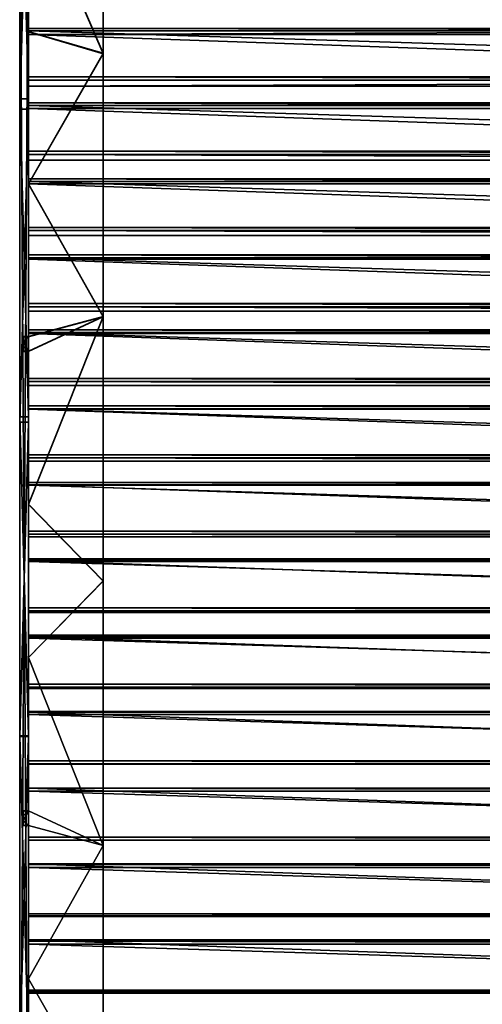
# Model space of a CAD drawing. Extents: x 0 to 1378, y -270 to 1675.
# Tile 14 of 60: x 378 to 689, y 356 to 1018. Entities that reach past the tile are written whole.
import ezdxf

# ---------------------------------------------------------------- set-up
doc = ezdxf.new("R2010")
doc.units = 0
doc.header["$LTSCALE"] = 25.4
doc.layers.get('0').update_dxf_attribs({"color": 13, "linetype": 'CONTINUOUS'})
doc.layers.add('STEEL', color=21, linetype='CONTINUOUS')
doc.layers.add('WOOD', color=220, linetype='CONTINUOUS')

# ---------------------------------------------------------------- blocks, each defined once
blk = doc.blocks.new('LTR020_01_01')
at = {"color": 0}
for p, q in [((-303.1, 394.32), (645.33, 394.32)), ((-303.1, 394.32), (645.33, 394.32)), ((645.33, 334.32), (-303.1, 334.32)), ((645.33, 334.32), (-303.1, 334.32)), ((-346.7, 184.05), (-137.42, 154.03)), ((-346.7, 184.05, 6), (-137.42, 154.03)), ((-346.7, 184.05), (-137.42, 154.03)), ((-346.7, 184.05, 6), (-137.42, 154.03)), ((-137.42, 154.03), (73.18, 135.4)), ((-137.42, 154.03, 6), (-137.42, 154.03)), ((-137.42, 154.03, 6), (-137.42, 154.03)), ((-137.42, 154.03, 6), (73.18, 135.4)), ((-137.42, 154.03), (73.18, 135.4)), ((-137.42, 154.03, 6), (73.18, 135.4)), ((73.18, 135.4), (284.48, 128.21)), ((73.18, 135.4, 6), (73.18, 135.4)), ((73.18, 135.4, 6), (73.18, 135.4)), ((73.18, 135.4, 6), (284.48, 128.21)), ((73.18, 135.4), (284.48, 128.21)), ((73.18, 135.4, 6), (284.48, 128.21)), ((284.48, 128.21), (495.86, 132.48)), ((284.48, 128.21, 6), (495.86, 132.48)), ((284.48, 128.21), (495.86, 132.48)), ((284.48, 128.21, 6), (495.86, 132.48)), ((-144.32, 95.76), (-356.82, 126.24)), ((-144.32, 95.76, 6), (-356.82, 126.24)), ((-144.32, 95.76), (-356.82, 126.24)), ((-144.32, 95.76, 6), (-356.82, 126.24)), ((284.48, 128.21, 6), (284.48, 128.21)), ((284.48, 128.21, 6), (284.48, 128.21)), ((69.52, 76.84), (-144.32, 95.76)), ((69.52, 76.84, 6), (-144.32, 95.76)), ((69.52, 76.84), (-144.32, 95.76)), ((69.52, 76.84, 6), (-144.32, 95.76)), ((-144.32, 95.76, 6), (-144.32, 95.76)), ((-144.32, 95.76, 6), (-144.32, 95.76)), ((284.07, 69.54), (69.52, 76.84)), ((284.07, 69.54, 6), (69.52, 76.84)), ((284.07, 69.54), (69.52, 76.84)), ((284.07, 69.54, 6), (69.52, 76.84)), ((69.52, 76.84, 6), (69.52, 76.84)), ((69.52, 76.84, 6), (69.52, 76.84)), ((498.7, 73.87), (284.07, 69.54)), ((498.7, 73.87, 6), (284.07, 69.54)), ((498.7, 73.87), (284.07, 69.54)), ((498.7, 73.87, 6), (284.07, 69.54)), ((284.07, 69.54, 6), (284.07, 69.54)), ((284.07, 69.54, 6), (284.07, 69.54))]:
    blk.add_line(p, q, dxfattribs=at)
at = {"color": 253}
mesh = blk.add_polyface(dxfattribs=at)
corners = [(-853.88, -331.01), (-854.31, -335.56), (-854.36, -333.26), (-853.74, -337.78), (-852.9, -328.93), (-852.68, -339.82), (-851.48, -327.13), (-851.17, -341.56), (-740.85, -211.98), (-822.41, -368.04), (-820.34, -369.51), (-817.96, -370.4), (-815.43, -370.68), (-812.91, -370.3), (-810.58, -369.3), (-808.56, -367.75), (-664.55, -216.05), (-634.88, -92.53), (-528.49, -57.18), (-533.73, 31.02), (-485.6, 99.32), (-400.74, 108.45), (-444.85, 172.26), (-411.93, 249.06), (-387.2, 328.87), (-394.01, 115.79), (-385.82, 121.47), (-380.51, 346.75), (-376.59, 125.21), (-370.07, 362.73), (-366.76, 126.82), (-356.38, 376.03), (-363.41, 202.97), (-363.1, 207.5), (-354.42, 245.66), (-340.12, 386.03), (-342.46, 282.91), (-327.3, 318.99), (-322.07, 392.22), (-324.12, 324.12), (-319.88, 328.41), (-303.1, 394.32), (-314.78, 331.64), (-309.09, 333.64), (-303.1, 334.32), (645.33, 394.32), (645.33, 334.32), (663.42, 392.24), (649.8, 333.81), (654.04, 332.29), (657.83, 329.85), (660.97, 326.61), (663.28, 322.75), (684.65, 273.84), (680.57, 386.11), (695.89, 376.24), (704.63, 224.35), (708.56, 363.15), (723.21, 174.31), (717.93, 347.53), (739.97, 297.08), (724.28, 169.36), (732.51, 94.55), (750.41, 104.11), (760.58, 246.02), (765.32, 117.87), (779.75, 194.41), (776.26, 134.96), (782.53, 154.26), (783.72, 174.51), (-356.82, 126.24), (-362.69, 198.49), (-360.99, 194.29), (-358.39, 190.57), (-355.02, 187.53), (-351.05, 185.32), (-144.32, 95.76), (-346.7, 184.05), (-137.42, 154.03), (69.52, 76.84), (73.18, 135.4), (284.07, 69.54), (284.48, 128.21), (498.7, 73.87), (495.86, 132.48), (706.7, 148.2), (712.78, 89.83), (711.63, 149.35), (716.1, 151.74), (719.81, 155.18), (722.52, 159.47), (724.04, 164.3)]
mesh.append_faces([[corners[k] for k in face] for face in [(0, 1, 2), (68, 66, 69)]], dxfattribs={"vtx0": -1, "color": 253})
mesh.append_faces([[corners[k] for k in face] for face in [(1, 0, 3), (3, 4, 5), (5, 6, 7), (7, 8, 9), (9, 8, 10), (10, 8, 11), (11, 8, 12), (12, 8, 13), (13, 8, 14), (14, 8, 15), (15, 8, 16), (16, 17, 18), (18, 20, 21), (21, 24, 25), (25, 24, 26), (26, 27, 28), (28, 29, 30), (32, 31, 33), (33, 31, 34), (34, 35, 36), (36, 35, 37), (37, 38, 39), (39, 38, 40), (40, 41, 42), (42, 41, 43), (43, 41, 44), (44, 45, 46), (46, 47, 48), (48, 47, 49), (49, 47, 50), (50, 47, 51), (51, 47, 52), (52, 47, 53), (53, 55, 56), (56, 57, 58), (58, 60, 61), (62, 60, 63), (63, 64, 65), (65, 66, 67), (67, 66, 68), (70, 75, 76), (76, 78, 79), (79, 80, 81), (81, 82, 83), (83, 85, 86), (86, 88, 62)]], dxfattribs={"vtx0": -1, "vtx1": -1, "color": 253})
mesh.append_faces([[corners[k] for k in face] for face in [(30, 31, 32), (61, 60, 62)]], dxfattribs={"vtx0": -1, "vtx1": -1, "vtx2": -1, "color": 253})
mesh.append_faces([[corners[k] for k in face] for face in [(3, 0, 4), (5, 4, 6), (7, 6, 8), (16, 8, 17), (18, 17, 19), (18, 19, 20), (21, 20, 22), (21, 22, 23), (21, 23, 24), (26, 24, 27), (28, 27, 29), (30, 29, 31), (34, 31, 35), (37, 35, 38), (40, 38, 41), (44, 41, 45), (46, 45, 47), (53, 47, 54), (53, 54, 55), (56, 55, 57), (58, 57, 59), (58, 59, 60), (63, 60, 64), (65, 64, 66), (32, 70, 30), (70, 32, 71), (70, 71, 72), (70, 72, 73), (70, 73, 74), (70, 74, 75), (76, 75, 77), (76, 77, 78), (79, 78, 80), (81, 80, 82), (83, 82, 84), (83, 84, 85), (86, 85, 87), (86, 87, 88), (62, 88, 89), (62, 89, 90), (62, 90, 91), (62, 91, 61)]], dxfattribs={"vtx0": -1, "vtx2": -1, "color": 253})
mesh = blk.add_polyface(dxfattribs=at)
corners = [(-303.1, 394.32, 6), (645.33, 394.32), (-303.1, 394.32), (645.33, 394.32, 6)]
mesh.append_faces([[corners[k] for k in face] for face in [(0, 1, 2), (1, 0, 3)]], dxfattribs={"vtx0": -1, "color": 253})
mesh = blk.add_polyface(dxfattribs=at)
corners = [(645.33, 334.32, 6), (-303.1, 334.32), (645.33, 334.32), (-303.1, 334.32, 6)]
mesh.append_faces([[corners[k] for k in face] for face in [(0, 1, 2), (1, 0, 3)]], dxfattribs={"vtx0": -1, "color": 253})
mesh = blk.add_polyface(dxfattribs=at)
corners = [(-346.7, 184.05, 6), (-137.42, 154.03), (-346.7, 184.05)]
mesh.append_faces([[corners[k] for k in face] for face in [(0, 1, 2)]], dxfattribs={"color": 253})
mesh = blk.add_polyface(dxfattribs=at)
corners = [(-137.42, 154.03, 6), (-137.42, 154.03), (-346.7, 184.05, 6)]
mesh.append_faces([[corners[k] for k in face] for face in [(0, 1, 2)]], dxfattribs={"color": 253})
mesh = blk.add_polyface(dxfattribs=at)
corners = [(-137.42, 154.03, 6), (73.18, 135.4), (-137.42, 154.03)]
mesh.append_faces([[corners[k] for k in face] for face in [(0, 1, 2)]], dxfattribs={"color": 253})
mesh = blk.add_polyface(dxfattribs=at)
corners = [(73.18, 135.4, 6), (73.18, 135.4), (-137.42, 154.03, 6)]
mesh.append_faces([[corners[k] for k in face] for face in [(0, 1, 2)]], dxfattribs={"color": 253})
mesh = blk.add_polyface(dxfattribs=at)
corners = [(73.18, 135.4, 6), (284.48, 128.21), (73.18, 135.4)]
mesh.append_faces([[corners[k] for k in face] for face in [(0, 1, 2)]], dxfattribs={"color": 253})
mesh = blk.add_polyface(dxfattribs=at)
corners = [(284.48, 128.21, 6), (284.48, 128.21), (73.18, 135.4, 6)]
mesh.append_faces([[corners[k] for k in face] for face in [(0, 1, 2)]], dxfattribs={"color": 253})
mesh = blk.add_polyface(dxfattribs=at)
corners = [(284.48, 128.21, 6), (495.86, 132.48), (284.48, 128.21)]
mesh.append_faces([[corners[k] for k in face] for face in [(0, 1, 2)]], dxfattribs={"color": 253})
mesh = blk.add_polyface(dxfattribs=at)
corners = [(495.86, 132.48, 6), (495.86, 132.48), (284.48, 128.21, 6)]
mesh.append_faces([[corners[k] for k in face] for face in [(0, 1, 2)]], dxfattribs={"color": 253})
mesh = blk.add_polyface(dxfattribs=at)
corners = [(-144.32, 95.76, 6), (-356.82, 126.24), (-144.32, 95.76)]
mesh.append_faces([[corners[k] for k in face] for face in [(0, 1, 2)]], dxfattribs={"color": 253})
mesh = blk.add_polyface(dxfattribs=at)
corners = [(-356.82, 126.24, 6), (-356.82, 126.24), (-144.32, 95.76, 6)]
mesh.append_faces([[corners[k] for k in face] for face in [(0, 1, 2)]], dxfattribs={"color": 253})
mesh = blk.add_polyface(dxfattribs=at)
corners = [(69.52, 76.84, 6), (-144.32, 95.76), (69.52, 76.84)]
mesh.append_faces([[corners[k] for k in face] for face in [(0, 1, 2)]], dxfattribs={"color": 253})
mesh = blk.add_polyface(dxfattribs=at)
corners = [(-144.32, 95.76, 6), (-144.32, 95.76), (69.52, 76.84, 6)]
mesh.append_faces([[corners[k] for k in face] for face in [(0, 1, 2)]], dxfattribs={"color": 253})
mesh = blk.add_polyface(dxfattribs=at)
corners = [(284.07, 69.54, 6), (69.52, 76.84), (284.07, 69.54)]
mesh.append_faces([[corners[k] for k in face] for face in [(0, 1, 2)]], dxfattribs={"color": 253})
mesh = blk.add_polyface(dxfattribs=at)
corners = [(69.52, 76.84, 6), (69.52, 76.84), (284.07, 69.54, 6)]
mesh.append_faces([[corners[k] for k in face] for face in [(0, 1, 2)]], dxfattribs={"color": 253})
mesh = blk.add_polyface(dxfattribs=at)
corners = [(498.7, 73.87, 6), (284.07, 69.54), (498.7, 73.87)]
mesh.append_faces([[corners[k] for k in face] for face in [(0, 1, 2)]], dxfattribs={"color": 253})
mesh = blk.add_polyface(dxfattribs=at)
corners = [(284.07, 69.54, 6), (284.07, 69.54), (498.7, 73.87, 6)]
mesh.append_faces([[corners[k] for k in face] for face in [(0, 1, 2)]], dxfattribs={"color": 253})
blk = doc.blocks.new('LTR020_01_02')
at = {"color": 0}
for p, q in [((-413.3, 12.24), (-515.29, 26.73)), ((-515.29, 26.73), (-398.57, 10.37, 50)), ((-515.29, 26.73), (-398.57, 10.37, 50)), ((-413.3, 12.24), (-515.29, 26.73)), ((-398.94, 7.4, 50), (-515.75, 23.77)), ((-515.75, 23.77), (-413.68, 9.27)), ((-398.94, 7.4, 50), (-515.75, 23.77)), ((-515.75, 23.77), (-413.68, 9.27)), ((-398.94, 7.4, 50), (-413.68, 9.27)), ((-413.68, 9.27), (-311.27, -2.55)), ((-398.94, 7.4, 50), (-413.68, 9.27)), ((-413.68, 9.27), (-311.27, -2.55)), ((-310.97, 0.44), (-413.3, 12.24)), ((-413.3, 12.24), (-398.57, 10.37, 50)), ((-413.3, 12.24), (-398.57, 10.37, 50)), ((-310.97, 0.44), (-413.3, 12.24)), ((-398.94, 7.4, 50), (-311.27, -2.55)), ((-398.94, 7.4, 50), (-311.27, -2.55)), ((-310.97, 0.44), (-398.57, 10.37, 50)), ((-310.97, 0.44), (-398.57, 10.37, 50)), ((-208.36, -8.68), (-310.97, 0.44)), ((-310.97, 0.44), (-221.65, -7.65, 50)), ((-310.97, 0.44), (-221.65, -7.65, 50)), ((-208.36, -8.68), (-310.97, 0.44)), ((-221.89, -10.64, 50), (-311.27, -2.55)), ((-311.27, -2.55), (-208.59, -11.67)), ((-221.89, -10.64, 50), (-311.27, -2.55)), ((-311.27, -2.55), (-208.59, -11.67)), ((-221.89, -10.64, 50), (-95.71, -18.57)), ((-221.89, -10.64, 50), (-95.71, -18.57)), ((-221.89, -10.64, 50), (-198.61, -12.41)), ((-221.89, -10.64, 50), (-198.61, -12.41)), ((-221.89, -10.64, 50), (-208.59, -11.67)), ((-221.89, -10.64, 50), (-208.59, -11.67)), ((-95.57, -15.58), (-221.65, -7.65, 50)), ((-95.57, -15.58), (-221.65, -7.65, 50)), ((-198.39, -9.42), (-221.65, -7.65, 50)), ((-198.39, -9.42), (-221.65, -7.65, 50)), ((-208.36, -8.68), (-221.65, -7.65, 50)), ((-208.36, -8.68), (-221.65, -7.65, 50)), ((-208.36, -8.68), (-208.59, -11.67)), ((-208.36, -8.68), (-208.59, -11.67)), ((-208.36, -8.68, -3.5), (-208.59, -11.67, -3.5)), ((-208.36, -8.68, -3.5), (-208.59, -11.67, -3.5)), ((-208.59, -11.67), (-198.61, -12.41)), ((-208.59, -11.67), (-198.61, -12.41)), ((-208.59, -11.67), (-205.26, -11.92, -3.5)), ((-208.59, -11.67), (-205.26, -11.92, -3.5)), ((-208.59, -11.67), (-208.59, -11.67, -3.5)), ((-208.59, -11.67, -3.5), (-205.26, -11.92, -3.5)), ((-208.59, -11.67), (-208.59, -11.67, -3.5)), ((-208.59, -11.67, -3.5), (-205.26, -11.92, -3.5)), ((-198.39, -9.42), (-208.36, -8.68)), ((-198.39, -9.42), (-208.36, -8.68)), ((-205.04, -8.93, -3.5), (-208.36, -8.68)), ((-205.04, -8.93, -3.5), (-208.36, -8.68)), ((-205.04, -8.93, -3.5), (-208.36, -8.68, -3.5)), ((-208.36, -8.68, -3.5), (-208.36, -8.68)), ((-208.36, -8.68, -3.5), (-208.36, -8.68)), ((-205.04, -8.93, -3.5), (-208.36, -8.68, -3.5)), ((-205.26, -11.92, -3.5), (-198.61, -12.41)), ((-205.26, -11.92, -3.5), (-201.94, -12.17, -3.5)), ((-205.26, -11.92, -3.5), (-198.61, -12.41)), ((-205.26, -11.92, -3.5), (-201.94, -12.17, -3.5)), ((-198.39, -9.42), (-205.04, -8.93, -3.5)), ((-201.72, -9.18, -3.5), (-205.04, -8.93, -3.5)), ((-198.39, -9.42), (-205.04, -8.93, -3.5)), ((-201.72, -9.18, -3.5), (-205.04, -8.93, -3.5)), ((-201.94, -12.17, -3.5), (-198.61, -12.41)), ((-201.94, -12.17, -3.5), (-198.61, -12.41)), ((-201.94, -12.17, -3.5), (-198.61, -12.41, -3.5)), ((-201.94, -12.17, -3.5), (-198.61, -12.41, -3.5)), ((-198.39, -9.42, -3.5), (-201.72, -9.18, -3.5)), ((-201.72, -9.18, -3.5), (-198.39, -9.42)), ((-201.72, -9.18, -3.5), (-198.39, -9.42)), ((-198.39, -9.42, -3.5), (-201.72, -9.18, -3.5)), ((-198.61, -12.41), (-198.39, -9.42)), ((-198.61, -12.41), (-198.39, -9.42)), ((-198.61, -12.41, -3.5), (-198.39, -9.42, -3.5)), ((-198.61, -12.41, -3.5), (-198.39, -9.42, -3.5)), ((-198.61, -12.41), (-95.71, -18.57)), ((-198.61, -12.41, -3.5), (-198.61, -12.41)), ((-198.61, -12.41), (-95.71, -18.57)), ((-198.61, -12.41, -3.5), (-198.61, -12.41)), ((-95.57, -15.58), (-198.39, -9.42)), ((-198.39, -9.42), (-198.39, -9.42, -3.5)), ((-95.57, -15.58), (-198.39, -9.42)), ((-198.39, -9.42), (-198.39, -9.42, -3.5)), ((326.27, -12.56), (223.38, -17.49)), ((326.27, -12.56), (223.38, -17.49)), ((-44.2, -20.64, 50), (-95.71, -18.57)), ((-95.71, -18.57), (7.33, -22.03)), ((-44.2, -20.64, 50), (-95.71, -18.57)), ((-95.71, -18.57), (7.33, -22.03)), ((7.39, -19.03), (-95.57, -15.58)), ((-95.57, -15.58), (-44.1, -17.64, 50)), ((-95.57, -15.58), (-44.1, -17.64, 50)), ((7.39, -19.03), (-95.57, -15.58)), ((7.39, -19.03), (-44.1, -17.64, 50)), ((7.39, -19.03), (-44.1, -17.64, 50)), ((110.4, -19.78), (7.39, -19.03)), ((7.39, -19.03), (133.72, -19.57, 50)), ((7.39, -19.03), (133.72, -19.57, 50)), ((110.4, -19.78), (7.39, -19.03)), ((110.4, -19.78), (133.72, -19.57, 50)), ((110.4, -19.78), (133.72, -19.57, 50)), ((120.39, -19.71), (110.4, -19.78)), ((120.39, -19.71), (110.4, -19.78)), ((117.06, -19.73, -3.5), (110.4, -19.78)), ((117.06, -19.73, -3.5), (110.4, -19.78)), ((113.73, -19.76, -3.5), (110.4, -19.78)), ((113.73, -19.76, -3.5), (110.4, -19.78, -3.5)), ((113.73, -19.76, -3.5), (110.4, -19.78)), ((113.73, -19.76, -3.5), (110.4, -19.78, -3.5)), ((110.4, -19.78, -3.5), (110.4, -19.78)), ((110.4, -19.78), (110.41, -22.78)), ((110.4, -19.78), (110.41, -22.78)), ((110.4, -19.78, -3.5), (110.4, -19.78)), ((110.4, -19.78, -3.5), (110.41, -22.78, -3.5)), ((110.4, -19.78, -3.5), (110.41, -22.78, -3.5)), ((117.06, -19.73, -3.5), (113.73, -19.76, -3.5)), ((117.06, -19.73, -3.5), (113.73, -19.76, -3.5)), ((120.39, -19.71), (117.06, -19.73, -3.5)), ((120.39, -19.71, -3.5), (117.06, -19.73, -3.5)), ((120.39, -19.71), (117.06, -19.73, -3.5)), ((120.39, -19.71, -3.5), (117.06, -19.73, -3.5)), ((223.38, -17.49), (120.39, -19.71)), ((223.38, -17.49), (120.39, -19.71)), ((120.39, -19.71), (133.72, -19.57, 50)), ((120.39, -19.71), (133.72, -19.57, 50)), ((120.39, -19.71), (120.39, -19.71, -3.5)), ((120.42, -22.71), (120.39, -19.71)), ((120.42, -22.71), (120.39, -19.71)), ((120.42, -22.71, -3.5), (120.39, -19.71, -3.5)), ((120.39, -19.71), (120.39, -19.71, -3.5)), ((120.42, -22.71, -3.5), (120.39, -19.71, -3.5)), ((223.38, -17.49), (133.72, -19.57, 50)), ((223.38, -17.49), (133.72, -19.57, 50)), ((223.38, -17.49), (311.45, -13.44, 50)), ((223.38, -17.49), (311.45, -13.44, 50)), ((223.48, -20.49), (326.46, -15.56)), ((223.48, -20.49), (326.46, -15.56)), ((311.62, -16.44, 50), (223.48, -20.49)), ((311.62, -16.44, 50), (223.48, -20.49)), ((-44.2, -20.64, 50), (7.33, -22.03)), ((-44.2, -20.64, 50), (7.33, -22.03)), ((133.76, -22.57, 50), (7.33, -22.03)), ((7.33, -22.03), (110.41, -22.78)), ((133.76, -22.57, 50), (7.33, -22.03)), ((7.33, -22.03), (110.41, -22.78)), ((133.76, -22.57, 50), (110.41, -22.78)), ((133.76, -22.57, 50), (110.41, -22.78)), ((110.41, -22.78), (120.42, -22.71)), ((110.41, -22.78), (120.42, -22.71)), ((110.41, -22.78), (117.08, -22.73, -3.5)), ((110.41, -22.78), (117.08, -22.73, -3.5)), ((110.41, -22.78), (113.75, -22.76, -3.5)), ((110.41, -22.78), (113.75, -22.76, -3.5)), ((110.41, -22.78, -3.5), (113.75, -22.76, -3.5)), ((110.41, -22.78, -3.5), (113.75, -22.76, -3.5)), ((110.41, -22.78), (110.41, -22.78, -3.5)), ((110.41, -22.78), (110.41, -22.78, -3.5)), ((113.75, -22.76, -3.5), (117.08, -22.73, -3.5)), ((113.75, -22.76, -3.5), (117.08, -22.73, -3.5)), ((117.08, -22.73, -3.5), (120.42, -22.71)), ((117.08, -22.73, -3.5), (120.42, -22.71, -3.5)), ((117.08, -22.73, -3.5), (120.42, -22.71)), ((117.08, -22.73, -3.5), (120.42, -22.71, -3.5)), ((120.42, -22.71), (223.48, -20.49)), ((120.42, -22.71), (223.48, -20.49)), ((133.76, -22.57, 50), (120.42, -22.71)), ((133.76, -22.57, 50), (120.42, -22.71)), ((120.42, -22.71, -3.5), (120.42, -22.71)), ((120.42, -22.71, -3.5), (120.42, -22.71)), ((133.76, -22.57, 50), (223.48, -20.49)), ((133.76, -22.57, 50), (223.48, -20.49))]:
    blk.add_line(p, q, dxfattribs=at)
at = {"color": 253}
mesh = blk.add_polyface(dxfattribs=at)
corners = [(-574.99, 33.45, 50), (-515.75, 23.77), (-398.94, 7.4, 50)]
mesh.append_faces([[corners[k] for k in face] for face in [(0, 1, 2)]], dxfattribs={"color": 253})
mesh = blk.add_polyface(dxfattribs=at)
corners = [(-398.57, 10.37, 50), (-515.29, 26.73), (-574.48, 36.4, 50)]
mesh.append_faces([[corners[k] for k in face] for face in [(0, 1, 2)]], dxfattribs={"color": 253})
mesh = blk.add_polyface(dxfattribs=at)
corners = [(-515.29, 26.73), (-413.68, 9.27), (-515.75, 23.77), (-413.3, 12.24), (-311.27, -2.55), (-310.97, 0.44), (-208.59, -11.67), (-208.36, -8.68)]
mesh.append_faces([[corners[k] for k in face] for face in [(0, 1, 2), (6, 5, 7)]], dxfattribs={"vtx0": -1, "color": 253})
mesh.append_faces([[corners[k] for k in face] for face in [(1, 3, 4), (4, 5, 6)]], dxfattribs={"vtx0": -1, "vtx1": -1, "color": 253})
mesh.append_faces([[corners[k] for k in face] for face in [(1, 0, 3), (4, 3, 5)]], dxfattribs={"vtx0": -1, "vtx2": -1, "color": 253})
mesh = blk.add_polyface(dxfattribs=at)
corners = [(-398.57, 10.37, 50), (-413.3, 12.24), (-515.29, 26.73)]
mesh.append_faces([[corners[k] for k in face] for face in [(0, 1, 2)]], dxfattribs={"color": 253})
mesh = blk.add_polyface(dxfattribs=at)
corners = [(-398.94, 7.4, 50), (-515.75, 23.77), (-413.68, 9.27)]
mesh.append_faces([[corners[k] for k in face] for face in [(0, 1, 2)]], dxfattribs={"color": 253})
mesh = blk.add_polyface(dxfattribs=at)
corners = [(-398.94, 7.4, 50), (-413.68, 9.27), (-311.27, -2.55)]
mesh.append_faces([[corners[k] for k in face] for face in [(0, 1, 2)]], dxfattribs={"color": 253})
mesh = blk.add_polyface(dxfattribs=at)
corners = [(-398.57, 10.37, 50), (-310.97, 0.44), (-413.3, 12.24)]
mesh.append_faces([[corners[k] for k in face] for face in [(0, 1, 2)]], dxfattribs={"color": 253})
mesh = blk.add_polyface(dxfattribs=at)
corners = [(-398.94, 7.4, 50), (-311.27, -2.55), (-221.89, -10.64, 50)]
mesh.append_faces([[corners[k] for k in face] for face in [(0, 1, 2)]], dxfattribs={"color": 253})
mesh = blk.add_polyface(dxfattribs=at)
corners = [(-221.65, -7.65, 50), (-310.97, 0.44), (-398.57, 10.37, 50)]
mesh.append_faces([[corners[k] for k in face] for face in [(0, 1, 2)]], dxfattribs={"color": 253})
mesh = blk.add_polyface(dxfattribs=at)
corners = [(-221.65, -7.65, 50), (-208.36, -8.68), (-310.97, 0.44)]
mesh.append_faces([[corners[k] for k in face] for face in [(0, 1, 2)]], dxfattribs={"color": 253})
mesh = blk.add_polyface(dxfattribs=at)
corners = [(-221.89, -10.64, 50), (-311.27, -2.55), (-208.59, -11.67)]
mesh.append_faces([[corners[k] for k in face] for face in [(0, 1, 2)]], dxfattribs={"color": 253})
mesh = blk.add_polyface(dxfattribs=at)
corners = [(223.38, -17.49), (120.42, -22.71), (120.39, -19.71), (223.48, -20.49), (326.27, -12.56), (326.46, -15.56), (429, -4.94), (429.26, -7.93)]
mesh.append_faces([[corners[k] for k in face] for face in [(0, 1, 2), (5, 6, 7)]], dxfattribs={"vtx0": -1, "color": 253})
mesh.append_faces([[corners[k] for k in face] for face in [(1, 0, 3), (3, 4, 5)]], dxfattribs={"vtx0": -1, "vtx1": -1, "color": 253})
mesh.append_faces([[corners[k] for k in face] for face in [(3, 0, 4), (5, 4, 6)]], dxfattribs={"vtx0": -1, "vtx2": -1, "color": 253})
mesh = blk.add_polyface(dxfattribs=at)
corners = [(-221.89, -10.64, 50), (-95.71, -18.57), (-44.2, -20.64, 50)]
mesh.append_faces([[corners[k] for k in face] for face in [(0, 1, 2)]], dxfattribs={"color": 253})
mesh = blk.add_polyface(dxfattribs=at)
corners = [(-221.89, -10.64, 50), (-198.61, -12.41), (-95.71, -18.57)]
mesh.append_faces([[corners[k] for k in face] for face in [(0, 1, 2)]], dxfattribs={"color": 253})
mesh = blk.add_polyface(dxfattribs=at)
corners = [(-221.89, -10.64, 50), (-208.59, -11.67), (-198.61, -12.41)]
mesh.append_faces([[corners[k] for k in face] for face in [(0, 1, 2)]], dxfattribs={"color": 253})
mesh = blk.add_polyface(dxfattribs=at)
corners = [(-44.1, -17.64, 50), (-95.57, -15.58), (-221.65, -7.65, 50)]
mesh.append_faces([[corners[k] for k in face] for face in [(0, 1, 2)]], dxfattribs={"color": 253})
mesh = blk.add_polyface(dxfattribs=at)
corners = [(-221.65, -7.65, 50), (-95.57, -15.58), (-198.39, -9.42)]
mesh.append_faces([[corners[k] for k in face] for face in [(0, 1, 2)]], dxfattribs={"color": 253})
mesh = blk.add_polyface(dxfattribs=at)
corners = [(-221.65, -7.65, 50), (-198.39, -9.42), (-208.36, -8.68)]
mesh.append_faces([[corners[k] for k in face] for face in [(0, 1, 2)]], dxfattribs={"color": 253})
mesh = blk.add_polyface(dxfattribs=at)
corners = [(-208.36, -8.68), (-208.59, -11.67, -3.5), (-208.59, -11.67), (-208.36, -8.68, -3.5)]
mesh.append_faces([[corners[k] for k in face] for face in [(0, 1, 2), (1, 0, 3)]], dxfattribs={"vtx0": -1, "color": 253})
mesh = blk.add_polyface(dxfattribs=at)
corners = [(-208.36, -8.68, -3.5), (-205.26, -11.92, -3.5), (-208.59, -11.67, -3.5), (-205.04, -8.93, -3.5), (-201.94, -12.17, -3.5), (-201.72, -9.18, -3.5), (-198.61, -12.41, -3.5), (-198.39, -9.42, -3.5)]
mesh.append_faces([[corners[k] for k in face] for face in [(0, 1, 2), (6, 5, 7)]], dxfattribs={"vtx0": -1, "color": 253})
mesh.append_faces([[corners[k] for k in face] for face in [(1, 3, 4), (4, 5, 6)]], dxfattribs={"vtx0": -1, "vtx1": -1, "color": 253})
mesh.append_faces([[corners[k] for k in face] for face in [(1, 0, 3), (4, 3, 5)]], dxfattribs={"vtx0": -1, "vtx2": -1, "color": 253})
mesh = blk.add_polyface(dxfattribs=at)
corners = [(-208.59, -11.67), (-205.26, -11.92, -3.5), (-198.61, -12.41)]
mesh.append_faces([[corners[k] for k in face] for face in [(0, 1, 2)]], dxfattribs={"color": 253})
mesh = blk.add_polyface(dxfattribs=at)
corners = [(-208.59, -11.67), (-208.59, -11.67, -3.5), (-205.26, -11.92, -3.5)]
mesh.append_faces([[corners[k] for k in face] for face in [(0, 1, 2)]], dxfattribs={"color": 253})
mesh = blk.add_polyface(dxfattribs=at)
corners = [(-198.39, -9.42), (-205.04, -8.93, -3.5), (-208.36, -8.68)]
mesh.append_faces([[corners[k] for k in face] for face in [(0, 1, 2)]], dxfattribs={"color": 253})
mesh = blk.add_polyface(dxfattribs=at)
corners = [(-208.36, -8.68), (-205.04, -8.93, -3.5), (-208.36, -8.68, -3.5)]
mesh.append_faces([[corners[k] for k in face] for face in [(0, 1, 2)]], dxfattribs={"color": 253})
mesh = blk.add_polyface(dxfattribs=at)
corners = [(-198.61, -12.41), (-205.26, -11.92, -3.5), (-201.94, -12.17, -3.5)]
mesh.append_faces([[corners[k] for k in face] for face in [(0, 1, 2)]], dxfattribs={"color": 253})
mesh = blk.add_polyface(dxfattribs=at)
corners = [(-198.39, -9.42), (-201.72, -9.18, -3.5), (-205.04, -8.93, -3.5)]
mesh.append_faces([[corners[k] for k in face] for face in [(0, 1, 2)]], dxfattribs={"color": 253})
mesh = blk.add_polyface(dxfattribs=at)
corners = [(-198.61, -12.41), (-201.94, -12.17, -3.5), (-198.61, -12.41, -3.5)]
mesh.append_faces([[corners[k] for k in face] for face in [(0, 1, 2)]], dxfattribs={"color": 253})
mesh = blk.add_polyface(dxfattribs=at)
corners = [(-198.39, -9.42), (-198.39, -9.42, -3.5), (-201.72, -9.18, -3.5)]
mesh.append_faces([[corners[k] for k in face] for face in [(0, 1, 2)]], dxfattribs={"color": 253})
mesh = blk.add_polyface(dxfattribs=at)
corners = [(-198.39, -9.42), (-95.71, -18.57), (-198.61, -12.41), (-95.57, -15.58), (7.33, -22.03), (7.39, -19.03), (110.41, -22.78), (110.4, -19.78)]
mesh.append_faces([[corners[k] for k in face] for face in [(0, 1, 2), (6, 5, 7)]], dxfattribs={"vtx0": -1, "color": 253})
mesh.append_faces([[corners[k] for k in face] for face in [(1, 3, 4), (4, 5, 6)]], dxfattribs={"vtx0": -1, "vtx1": -1, "color": 253})
mesh.append_faces([[corners[k] for k in face] for face in [(1, 0, 3), (4, 3, 5)]], dxfattribs={"vtx0": -1, "vtx2": -1, "color": 253})
mesh = blk.add_polyface(dxfattribs=at)
corners = [(-198.39, -9.42, -3.5), (-198.61, -12.41), (-198.61, -12.41, -3.5), (-198.39, -9.42)]
mesh.append_faces([[corners[k] for k in face] for face in [(0, 1, 2), (1, 0, 3)]], dxfattribs={"vtx0": -1, "color": 253})
mesh = blk.add_polyface(dxfattribs=at)
corners = [(311.45, -13.44, 50), (326.27, -12.56), (223.38, -17.49)]
mesh.append_faces([[corners[k] for k in face] for face in [(0, 1, 2)]], dxfattribs={"color": 253})
mesh = blk.add_polyface(dxfattribs=at)
corners = [(-44.2, -20.64, 50), (-95.71, -18.57), (7.33, -22.03)]
mesh.append_faces([[corners[k] for k in face] for face in [(0, 1, 2)]], dxfattribs={"color": 253})
mesh = blk.add_polyface(dxfattribs=at)
corners = [(-44.1, -17.64, 50), (7.39, -19.03), (-95.57, -15.58)]
mesh.append_faces([[corners[k] for k in face] for face in [(0, 1, 2)]], dxfattribs={"color": 253})
mesh = blk.add_polyface(dxfattribs=at)
corners = [(133.72, -19.57, 50), (7.39, -19.03), (-44.1, -17.64, 50)]
mesh.append_faces([[corners[k] for k in face] for face in [(0, 1, 2)]], dxfattribs={"color": 253})
mesh = blk.add_polyface(dxfattribs=at)
corners = [(133.72, -19.57, 50), (110.4, -19.78), (7.39, -19.03)]
mesh.append_faces([[corners[k] for k in face] for face in [(0, 1, 2)]], dxfattribs={"color": 253})
mesh = blk.add_polyface(dxfattribs=at)
corners = [(133.72, -19.57, 50), (120.39, -19.71), (110.4, -19.78)]
mesh.append_faces([[corners[k] for k in face] for face in [(0, 1, 2)]], dxfattribs={"color": 253})
mesh = blk.add_polyface(dxfattribs=at)
corners = [(120.39, -19.71), (117.06, -19.73, -3.5), (110.4, -19.78)]
mesh.append_faces([[corners[k] for k in face] for face in [(0, 1, 2)]], dxfattribs={"color": 253})
mesh = blk.add_polyface(dxfattribs=at)
corners = [(113.73, -19.76, -3.5), (110.41, -22.78, -3.5), (110.4, -19.78, -3.5), (113.75, -22.76, -3.5), (117.06, -19.73, -3.5), (117.08, -22.73, -3.5), (120.39, -19.71, -3.5), (120.42, -22.71, -3.5)]
mesh.append_faces([[corners[k] for k in face] for face in [(0, 1, 2), (5, 6, 7)]], dxfattribs={"vtx0": -1, "color": 253})
mesh.append_faces([[corners[k] for k in face] for face in [(1, 0, 3), (3, 4, 5)]], dxfattribs={"vtx0": -1, "vtx1": -1, "color": 253})
mesh.append_faces([[corners[k] for k in face] for face in [(3, 0, 4), (5, 4, 6)]], dxfattribs={"vtx0": -1, "vtx2": -1, "color": 253})
mesh = blk.add_polyface(dxfattribs=at)
corners = [(110.4, -19.78), (117.06, -19.73, -3.5), (113.73, -19.76, -3.5)]
mesh.append_faces([[corners[k] for k in face] for face in [(0, 1, 2)]], dxfattribs={"color": 253})
mesh = blk.add_polyface(dxfattribs=at)
corners = [(110.4, -19.78), (113.73, -19.76, -3.5), (110.4, -19.78, -3.5)]
mesh.append_faces([[corners[k] for k in face] for face in [(0, 1, 2)]], dxfattribs={"color": 253})
mesh = blk.add_polyface(dxfattribs=at)
corners = [(110.41, -22.78), (110.4, -19.78, -3.5), (110.41, -22.78, -3.5), (110.4, -19.78)]
mesh.append_faces([[corners[k] for k in face] for face in [(0, 1, 2), (1, 0, 3)]], dxfattribs={"vtx0": -1, "color": 253})
mesh = blk.add_polyface(dxfattribs=at)
corners = [(120.39, -19.71), (120.39, -19.71, -3.5), (117.06, -19.73, -3.5)]
mesh.append_faces([[corners[k] for k in face] for face in [(0, 1, 2)]], dxfattribs={"color": 253})
mesh = blk.add_polyface(dxfattribs=at)
corners = [(133.72, -19.57, 50), (223.38, -17.49), (120.39, -19.71)]
mesh.append_faces([[corners[k] for k in face] for face in [(0, 1, 2)]], dxfattribs={"color": 253})
mesh = blk.add_polyface(dxfattribs=at)
corners = [(120.39, -19.71, -3.5), (120.42, -22.71), (120.42, -22.71, -3.5), (120.39, -19.71)]
mesh.append_faces([[corners[k] for k in face] for face in [(0, 1, 2), (1, 0, 3)]], dxfattribs={"vtx0": -1, "color": 253})
mesh = blk.add_polyface(dxfattribs=at)
corners = [(311.45, -13.44, 50), (223.38, -17.49), (133.72, -19.57, 50)]
mesh.append_faces([[corners[k] for k in face] for face in [(0, 1, 2)]], dxfattribs={"color": 253})
mesh = blk.add_polyface(dxfattribs=at)
corners = [(133.76, -22.57, 50), (223.48, -20.49), (311.62, -16.44, 50)]
mesh.append_faces([[corners[k] for k in face] for face in [(0, 1, 2)]], dxfattribs={"color": 253})
mesh = blk.add_polyface(dxfattribs=at)
corners = [(311.62, -16.44, 50), (223.48, -20.49), (326.46, -15.56)]
mesh.append_faces([[corners[k] for k in face] for face in [(0, 1, 2)]], dxfattribs={"color": 253})
mesh = blk.add_polyface(dxfattribs=at)
corners = [(-44.2, -20.64, 50), (7.33, -22.03), (133.76, -22.57, 50)]
mesh.append_faces([[corners[k] for k in face] for face in [(0, 1, 2)]], dxfattribs={"color": 253})
mesh = blk.add_polyface(dxfattribs=at)
corners = [(133.76, -22.57, 50), (7.33, -22.03), (110.41, -22.78)]
mesh.append_faces([[corners[k] for k in face] for face in [(0, 1, 2)]], dxfattribs={"color": 253})
mesh = blk.add_polyface(dxfattribs=at)
corners = [(133.76, -22.57, 50), (110.41, -22.78), (120.42, -22.71)]
mesh.append_faces([[corners[k] for k in face] for face in [(0, 1, 2)]], dxfattribs={"color": 253})
mesh = blk.add_polyface(dxfattribs=at)
corners = [(110.41, -22.78), (117.08, -22.73, -3.5), (120.42, -22.71)]
mesh.append_faces([[corners[k] for k in face] for face in [(0, 1, 2)]], dxfattribs={"color": 253})
mesh = blk.add_polyface(dxfattribs=at)
corners = [(110.41, -22.78), (113.75, -22.76, -3.5), (117.08, -22.73, -3.5)]
mesh.append_faces([[corners[k] for k in face] for face in [(0, 1, 2)]], dxfattribs={"color": 253})
mesh = blk.add_polyface(dxfattribs=at)
corners = [(110.41, -22.78), (110.41, -22.78, -3.5), (113.75, -22.76, -3.5)]
mesh.append_faces([[corners[k] for k in face] for face in [(0, 1, 2)]], dxfattribs={"color": 253})
mesh = blk.add_polyface(dxfattribs=at)
corners = [(120.42, -22.71), (117.08, -22.73, -3.5), (120.42, -22.71, -3.5)]
mesh.append_faces([[corners[k] for k in face] for face in [(0, 1, 2)]], dxfattribs={"color": 253})
mesh = blk.add_polyface(dxfattribs=at)
corners = [(133.76, -22.57, 50), (120.42, -22.71), (223.48, -20.49)]
mesh.append_faces([[corners[k] for k in face] for face in [(0, 1, 2)]], dxfattribs={"color": 253})
blk = doc.blocks.new('LTR020_01')
at = {"color": 0, "extrusion": (1, 1.23818e-13, -2.22045e-16), "rotation": 180.0000000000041}
for name, p in [('LTR020_01_01', (1091.29, 2420.95, 138.95)), ('LTR020_01_02', (867.22, 2294.98, 144.95))]:
    blk.add_blockref(name, p, dxfattribs=at)
blk = doc.blocks.new('LTR020_02')
at = {"color": 0}
for p, q in [((2, 35, 988), (0, 33, 988)), ((0, 33), (2, 35)), ((2, 35, 988), (0, 33, 988)), ((0, 33), (2, 35)), ((33, 35), (2, 35)), ((2, 35), (2, 35, 988)), ((2, 35, 988), (33, 35, 988)), ((2, 35, 988), (33, 35, 988)), ((33, 35), (2, 35)), ((2, 35), (2, 35, 988)), ((33, 35, 988), (33, 35)), ((35, 33, 988), (33, 35, 988)), ((33, 35), (35, 33)), ((35, 33, 988), (33, 35, 988)), ((33, 35), (35, 33)), ((33, 35, 988), (33, 35)), ((0, 0, 988), (0, 33, 988)), ((0, 33, 988), (0, 33)), ((0, 33), (0, 0)), ((0, 0, 988), (0, 33, 988)), ((0, 33), (0, 0)), ((0, 33, 988), (0, 33)), ((35, 0), (35, 33)), ((35, 33), (35, 33, 988)), ((35, 33, 988), (35, 0, 988)), ((35, 33, 988), (35, 0, 988)), ((35, 0), (35, 33)), ((35, 33), (35, 33, 988)), ((0, 0), (35, 0)), ((35, 0, 988), (0, 0, 988)), ((0, 0, 988), (0, 0)), ((0, 0, 988), (0, 0)), ((35, 0, 988), (0, 0, 988)), ((0, 0), (35, 0)), ((35, 0), (35, 0, 988)), ((35, 0), (35, 0, 988))]:
    blk.add_line(p, q, dxfattribs=at)
at = {"color": 253}
mesh = blk.add_polyface(dxfattribs=at)
corners = [(35, 0, 988), (0, 33, 988), (0, 0, 988), (2, 35, 988), (33, 35, 988), (35, 33, 988)]
mesh.append_faces([[corners[k] for k in face] for face in [(0, 1, 2), (4, 0, 5)]], dxfattribs={"vtx0": -1, "color": 253})
mesh.append_faces([[corners[k] for k in face] for face in [(1, 0, 3), (3, 0, 4)]], dxfattribs={"vtx0": -1, "vtx1": -1, "color": 253})
mesh = blk.add_polyface(dxfattribs=at)
corners = [(2, 35), (0, 0), (0, 33), (35, 0), (33, 35), (35, 33)]
mesh.append_faces([[corners[k] for k in face] for face in [(0, 1, 2), (3, 4, 5)]], dxfattribs={"vtx0": -1, "color": 253})
mesh.append_faces([[corners[k] for k in face] for face in [(1, 0, 3)]], dxfattribs={"vtx0": -1, "vtx1": -1, "color": 253})
mesh.append_faces([[corners[k] for k in face] for face in [(3, 0, 4)]], dxfattribs={"vtx0": -1, "vtx2": -1, "color": 253})
mesh = blk.add_polyface(dxfattribs=at)
corners = [(0, 33, 988), (2, 35), (0, 33), (2, 35, 988)]
mesh.append_faces([[corners[k] for k in face] for face in [(0, 1, 2), (1, 0, 3)]], dxfattribs={"vtx0": -1, "color": 253})
mesh = blk.add_polyface(dxfattribs=at)
corners = [(2, 35, 988), (33, 35), (2, 35), (33, 35, 988)]
mesh.append_faces([[corners[k] for k in face] for face in [(0, 1, 2), (1, 0, 3)]], dxfattribs={"vtx0": -1, "color": 253})
mesh = blk.add_polyface(dxfattribs=at)
corners = [(33, 35, 988), (35, 33), (33, 35), (35, 33, 988)]
mesh.append_faces([[corners[k] for k in face] for face in [(0, 1, 2), (1, 0, 3)]], dxfattribs={"vtx0": -1, "color": 253})
mesh = blk.add_polyface(dxfattribs=at)
corners = [(0, 0, 988), (0, 33), (0, 0), (0, 33, 988)]
mesh.append_faces([[corners[k] for k in face] for face in [(0, 1, 2), (1, 0, 3)]], dxfattribs={"vtx0": -1, "color": 253})
mesh = blk.add_polyface(dxfattribs=at)
corners = [(35, 33), (35, 0, 988), (35, 0), (35, 33, 988)]
mesh.append_faces([[corners[k] for k in face] for face in [(0, 1, 2), (1, 0, 3)]], dxfattribs={"vtx0": -1, "color": 253})
mesh = blk.add_polyface(dxfattribs=at)
corners = [(35, 0), (0, 0, 988), (0, 0), (35, 0, 988)]
mesh.append_faces([[corners[k] for k in face] for face in [(0, 1, 2), (1, 0, 3)]], dxfattribs={"vtx0": -1, "color": 253})

msp = doc.modelspace()

# ---------------------------------------------------------------- block references
at = {"layer": 'STEEL', "color": 0}
msp.add_blockref('LTR020_01', (239.08, -270.34, -25.28), dxfattribs=at)
at = {"layer": 'WOOD', "color": 0, "extrusion": (-1, -1.24178e-13, -2.59737e-15), "rotation": 7.302522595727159}
msp.add_blockref('LTR020_02', (-1008.39, 2260.71, -1372.03), dxfattribs=at)
at = {"layer": 'WOOD', "color": 0, "extrusion": (1, 1.244e-13, -3.55711e-16), "rotation": 353.4273382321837}
msp.add_blockref('LTR020_02', (923.99, 2270.76, 384.03), dxfattribs=at)
at = {"layer": 'WOOD', "color": 0, "extrusion": (1, 1.22291e-13, -9.08729e-16), "rotation": 354.1717962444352}
msp.add_blockref('LTR020_02', (873.24, 2275.81, 384.03), dxfattribs=at)
at = {"layer": 'WOOD', "color": 0, "extrusion": (1, 1.22194e-13, -9.0048e-16), "rotation": 354.9162542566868}
msp.add_blockref('LTR020_02', (822.43, 2280.21, 384.03), dxfattribs=at)
at = {"layer": 'WOOD', "color": 0, "extrusion": (1, 1.24067e-13, -2.13717e-16), "rotation": 355.6461150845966}
msp.add_blockref('LTR020_02', (772.56, 2283.88, 384.03), dxfattribs=at)
at = {"layer": 'WOOD', "color": 0, "extrusion": (1, 1.22402e-13, -8.83007e-16), "rotation": 356.3905730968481}
msp.add_blockref('LTR020_02', (721.66, 2286.97, 384.03), dxfattribs=at)
at = {"layer": 'WOOD', "color": 0, "extrusion": (1, 1.22402e-13, -8.73613e-16), "rotation": 357.1350311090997}
msp.add_blockref('LTR020_02', (670.72, 2289.39, 384.03), dxfattribs=at)
at = {"layer": 'WOOD', "color": 0, "extrusion": (1, 1.22402e-13, -8.63837e-16), "rotation": 357.8794891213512}
msp.add_blockref('LTR020_02', (619.75, 2291.16, 384.03), dxfattribs=at)
at = {"layer": 'WOOD', "color": 0, "extrusion": (1, 1.22402e-13, -8.53682e-16), "rotation": 358.6239471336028}
msp.add_blockref('LTR020_02', (568.76, 2292.26, 384.03), dxfattribs=at)
at = {"layer": 'WOOD', "color": 0, "extrusion": (1, 1.22374e-13, -8.43149e-16), "rotation": 359.3684051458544}
msp.add_blockref('LTR020_02', (517.76, 2292.7, 384.03), dxfattribs=at)
at = {"layer": 'WOOD', "color": 0, "extrusion": (1, 1.22402e-13, -8.32239e-16), "rotation": 0.1129062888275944}
msp.add_blockref('LTR020_02', (466.76, 2292.47, 384.03), dxfattribs=at)
at = {"layer": 'WOOD', "color": 0, "extrusion": (1, 1.22513e-13, -8.20955e-16), "rotation": 0.857407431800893}
msp.add_blockref('LTR020_02', (415.76, 2291.58, 384.03), dxfattribs=at)
at = {"layer": 'WOOD', "color": 0, "extrusion": (1, 1.24512e-13, 8.28702e-17), "rotation": 1.601908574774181}
msp.add_blockref('LTR020_02', (364.78, 2290.04, 384.03), dxfattribs=at)

doc.saveas('drawing.dxf')
